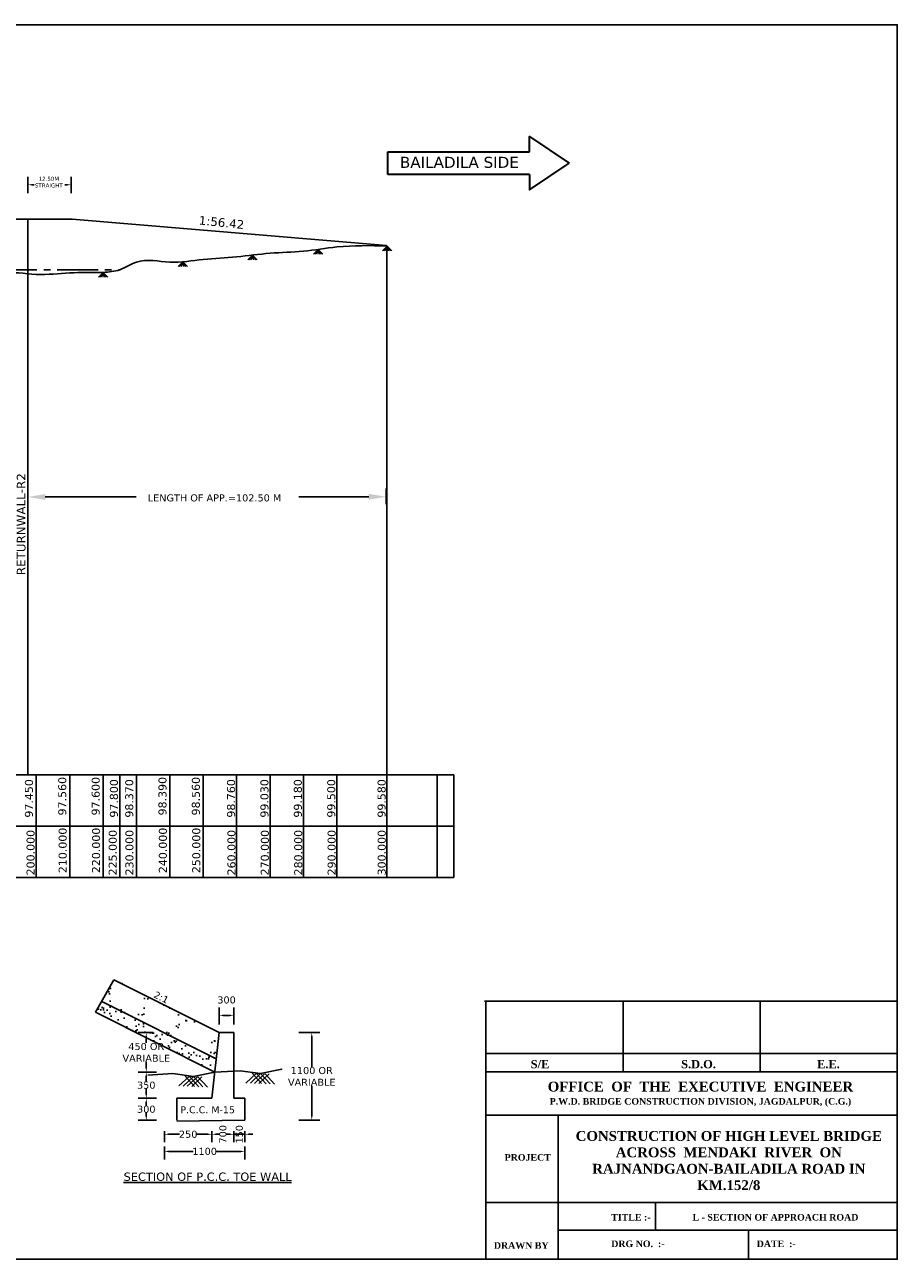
# Model space of a CAD drawing. Header units: feet. Extents: x -7746059455 to -3872629402, y -13315170765 to -6657188523.
# Tile 52 of 52: x -3872692801 to -3872660142, y -6657284339 to -6657238134. Entities that reach past the tile are written whole.
import ezdxf

# ---------------------------------------------------------------- set-up
doc = ezdxf.new("R2010")
doc.units = ezdxf.units.FT
doc.header["$MEASUREMENT"] = 0
doc.header["$PDMODE"] = 34
doc.header["$PDSIZE"] = 40
doc.linetypes.add('CENTER2', pattern=[28.575, 19.05, -3.175, 3.175, -3.175])
for name, color, linetype in [('CHAINAGE', 7, 'Continuous'), ('CHNGE', 7, 'Continuous'), ('GROUND_LVL', 114, 'Continuous'), ('TEX', 6, 'Continuous'), ('TEXT', 7, 'Continuous')]:
    doc.layers.add(name, color=color, linetype=linetype)
doc.layers.add('DIMENTION', color=7, linetype='Continuous', lineweight=9)
doc.styles.get("Standard").update_dxf_attribs({"font": 'verdana.ttf', "height": 264})
doc.dimstyles.new('Copy of ISO-25--------4', dxfattribs={"dimtxt": 200, "dimasz": 150, "dimexe": 300, "dimexo": 300, "dimgap": 0.02, "dimtad": 0, "dimtih": 1, "dimtoh": 1, "dimdec": 0, "dimlfac": 4, "dimdsep": 46, "dimtxsty": 'Standard', "dimcen": 150, "dimclrd": 1, "dimclre": 1, "dimclrt": 1, "dimadec": 0, "dimazin": 0, "dimtfac": 1, "dimtdec": 0, "dimtmove": 2, "dimatfit": 3, "dimfxl": 300, "dimarcsym": 0})
pattern_1 = [(142.5, (-3874726761.46, -6671008994.96), (15.313714, 468.411727), [0, -369.512685, 0, -413.270766, 0, -395.038232]), (172.5, (-3874726761.46, -6671008994.96), (-430.233515, 686.06498), [0, -199.34237, 0, -333.047618, 0, -127.627737]), (212.5, (-3874726462.45, -6671008994.96), (-757.04929, 1.375718), [0, -121.550225, 0, -437.580811, 0, -571.286059]), (222.5, (-3874726462.45, -6671008994.96), (-730.790733, 213.363325), [0, -60.775113, 0, -286.858532, 0, -328.185609])]

# ---------------------------------------------------------------- blocks, each defined once
blk = doc.blocks.new('*D110')
at = {"layer": 'Defpoints', "color": 0, "ltscale": 20, "transparency": 16777216}
for p in [(-3872685519.601777, -6657275209.049309), (-3872685519.601777, -6657275852.531771), (-3872684972.625762, -6657275852.531771)]:
    blk.add_point(p, dxfattribs=at)
at = {"layer": 'TEX', "color": 1, "lineweight": -2, "ltscale": 20, "transparency": 16777216}
for p, q in [((-3872685519.601777, -6657275552.531771), (-3872685519.601777, -6657274909.049309)), ((-3872684972.625762, -6657275552.531771), (-3872684972.625762, -6657274909.049309)), ((-3872685122.625762, -6657275209.049309), (-3872685369.601777, -6657275209.049309))]:
    blk.add_line(p, q, dxfattribs=at)
at = {"layer": 'TEX', "color": 1, "ltscale": 20, "transparency": 16777216}
for points in [[(-3872685369.601777, -6657275184.049309), (-3872685369.601777, -6657275234.049309), (-3872685519.601777, -6657275209.049309)], [(-3872685122.625762, -6657275184.049309), (-3872685122.625762, -6657275234.049309), (-3872684972.625762, -6657275209.049309)]]:
    blk.add_solid(points, dxfattribs=at)
at = {"layer": 'TEX', "color": 1, "ltscale": 20, "transparency": 16777216, "insert": (-3872685246.11377, -6657274634.046697), "char_height": 264, "attachment_point": 5}
blk.add_mtext('300', dxfattribs=at)
blk = doc.blocks.new('*D111')
at = {"layer": 'Defpoints', "color": 0, "ltscale": 20, "transparency": 16777216}
for p in [(-3872687570.761826, -6657277333.598602), (-3872688250.222424, -6657278313.923838), (-3872687570.761826, -6657278313.923838)]:
    blk.add_point(p, dxfattribs=at)
at = {"layer": 'TEX', "color": 1, "lineweight": -2, "ltscale": 20, "transparency": 16777216}
for p, q in [((-3872687870.761826, -6657277333.598602), (-3872688550.222424, -6657277333.598602)), ((-3872688250.222424, -6657277483.598602), (-3872688250.222424, -6657277686.244913)), ((-3872688250.222424, -6657278163.923838), (-3872688250.222424, -6657277961.277525)), ((-3872687870.761826, -6657278313.923838), (-3872688550.222424, -6657278313.923838))]:
    blk.add_line(p, q, dxfattribs=at)
at = {"layer": 'TEX', "color": 1, "ltscale": 20, "transparency": 16777216}
for points in [[(-3872688275.222424, -6657277483.598602), (-3872688225.222424, -6657277483.598602), (-3872688250.222424, -6657277333.598602)], [(-3872688275.222424, -6657278163.923838), (-3872688225.222424, -6657278163.923838), (-3872688250.222424, -6657278313.923838)]]:
    blk.add_solid(points, dxfattribs=at)
at = {"layer": 'TEX', "color": 1, "ltscale": 20, "transparency": 16777216, "insert": (-3872688250.222424, -6657277823.76122), "char_height": 264, "attachment_point": 5}
blk.add_mtext('350', dxfattribs=at)
blk = doc.blocks.new('*D112')
at = {"layer": 'Defpoints', "color": 0, "ltscale": 20, "transparency": 16777216}
for p in [(-3872687570.761826, -6657278313.923838), (-3872688250.222424, -6657279134.387857), (-3872687570.761826, -6657279134.387857)]:
    blk.add_point(p, dxfattribs=at)
at = {"layer": 'TEX', "color": 1, "lineweight": -2, "ltscale": 20, "transparency": 16777216}
for p, q in [((-3872687870.761826, -6657278313.923838), (-3872688550.222424, -6657278313.923838)), ((-3872688250.222424, -6657278463.923838), (-3872688250.222424, -6657278586.639542)), ((-3872687870.761826, -6657279134.387857), (-3872688550.222424, -6657279134.387857)), ((-3872688250.222424, -6657278984.387857), (-3872688250.222424, -6657278861.672153))]:
    blk.add_line(p, q, dxfattribs=at)
at = {"layer": 'TEX', "color": 1, "ltscale": 20, "transparency": 16777216}
for points in [[(-3872688275.222424, -6657278463.923838), (-3872688225.222424, -6657278463.923838), (-3872688250.222424, -6657278313.923838)], [(-3872688275.222424, -6657278984.387857), (-3872688225.222424, -6657278984.387857), (-3872688250.222424, -6657279134.387857)]]:
    blk.add_solid(points, dxfattribs=at)
at = {"layer": 'TEX', "color": 1, "ltscale": 20, "transparency": 16777216, "insert": (-3872688250.222423, -6657278724.155849), "char_height": 264, "attachment_point": 5}
blk.add_mtext('300', dxfattribs=at)
blk = doc.blocks.new('*D113')
at = {"layer": 'Defpoints', "color": 0, "ltscale": 20, "transparency": 16777216}
for p in [(-3872687570.761826, -6657279247.65555), (-3872685793.089783, -6657279247.65555), (-3872685793.089783, -6657279659.668653)]:
    blk.add_point(p, dxfattribs=at)
at = {"layer": 'TEX', "color": 1, "lineweight": -2, "ltscale": 20, "transparency": 16777216}
for p, q in [((-3872687570.761826, -6657279547.65555), (-3872687570.761826, -6657279959.668653)), ((-3872685793.089783, -6657279547.65555), (-3872685793.089783, -6657279959.668653)), ((-3872687420.761826, -6657279659.668653), (-3872687001.972668, -6657279659.668653)), ((-3872685943.089783, -6657279659.668653), (-3872686361.878941, -6657279659.668653))]:
    blk.add_line(p, q, dxfattribs=at)
at = {"layer": 'TEX', "color": 1, "ltscale": 20, "transparency": 16777216}
for points in [[(-3872687420.761826, -6657279634.668653), (-3872687420.761826, -6657279684.668653), (-3872687570.761826, -6657279659.668653)], [(-3872685943.089783, -6657279634.668653), (-3872685943.089783, -6657279684.668653), (-3872685793.089783, -6657279659.668653)]]:
    blk.add_solid(points, dxfattribs=at)
at = {"layer": 'TEX', "color": 1, "ltscale": 20, "transparency": 16777216, "insert": (-3872686681.925805, -6657279659.668653), "char_height": 264, "attachment_point": 5}
blk.add_mtext('250', dxfattribs=at)
blk = doc.blocks.new('*D114')
at = {"layer": 'Defpoints', "color": 0, "ltscale": 20, "transparency": 16777216}
for p in [(-3872685793.089783, -6657279247.65555), (-3872684972.625762, -6657279247.65555), (-3872684972.625762, -6657279659.668653)]:
    blk.add_point(p, dxfattribs=at)
at = {"layer": 'TEX', "color": 1, "lineweight": -2, "ltscale": 20, "transparency": 16777216}
for p, q in [((-3872685793.089783, -6657279547.65555), (-3872685793.089783, -6657279959.668653)), ((-3872684972.625762, -6657279547.65555), (-3872684972.625762, -6657279959.668653)), ((-3872685643.089783, -6657279659.668653), (-3872685520.285427, -6657279659.668653)), ((-3872685122.625762, -6657279659.668653), (-3872685245.430114, -6657279659.668653))]:
    blk.add_line(p, q, dxfattribs=at)
at = {"layer": 'TEX', "color": 1, "ltscale": 20, "transparency": 16777216}
for points in [[(-3872685643.089783, -6657279634.668653), (-3872685643.089783, -6657279684.668653), (-3872685793.089783, -6657279659.668653)], [(-3872685122.625762, -6657279634.668653), (-3872685122.625762, -6657279684.668653), (-3872684972.625762, -6657279659.668653)]]:
    blk.add_solid(points, dxfattribs=at)
at = {"layer": 'TEX', "color": 1, "ltscale": 20, "transparency": 16777216, "insert": (-3872685382.85777, -6657279659.668653), "char_height": 264, "attachment_point": 5, "rotation": 90}
blk.add_mtext('700', dxfattribs=at)
blk = doc.blocks.new('*D115')
at = {"layer": 'Defpoints', "color": 0, "ltscale": 20, "transparency": 16777216}
for p in [(-3872684972.625762, -6657279247.65555), (-3872684562.393751, -6657279247.65555), (-3872684562.393751, -6657279659.668653)]:
    blk.add_point(p, dxfattribs=at)
at = {"layer": 'TEX', "color": 1, "lineweight": -2, "ltscale": 20, "transparency": 16777216}
for p, q in [((-3872684972.625762, -6657279547.65555), (-3872684972.625762, -6657279959.668653)), ((-3872684562.393751, -6657279547.65555), (-3872684562.393751, -6657279959.668653)), ((-3872685122.625762, -6657279659.668653), (-3872685272.625762, -6657279659.668653)), ((-3872684972.625762, -6657279659.668653), (-3872684562.393751, -6657279659.668653)), ((-3872684412.393751, -6657279659.668653), (-3872684262.393751, -6657279659.668653))]:
    blk.add_line(p, q, dxfattribs=at)
at = {"layer": 'TEX', "color": 1, "ltscale": 20, "transparency": 16777216}
for points in [[(-3872685122.625762, -6657279634.668653), (-3872685122.625762, -6657279684.668653), (-3872684972.625762, -6657279659.668653)], [(-3872684412.393751, -6657279634.668653), (-3872684412.393751, -6657279684.668653), (-3872684562.393751, -6657279659.668653)]]:
    blk.add_solid(points, dxfattribs=at)
at = {"layer": 'TEX', "color": 1, "ltscale": 20, "transparency": 16777216, "insert": (-3872684767.509756, -6657279659.668653), "char_height": 264, "attachment_point": 5, "rotation": 90}
blk.add_mtext('150', dxfattribs=at)
blk = doc.blocks.new('*D116')
at = {"layer": 'Defpoints', "color": 0, "ltscale": 20, "transparency": 16777216}
for p in [(-3872688250.222424, -6657275855.060004), (-3872687686.69329, -6657275855.060004), (-3872687570.761826, -6657277333.598602)]:
    blk.add_point(p, dxfattribs=at)
at = {"layer": 'TEX', "color": 1, "lineweight": -2, "ltscale": 20, "transparency": 16777216}
for p, q in [((-3872687986.69329, -6657275855.060004), (-3872688550.222424, -6657275855.060004)), ((-3872688250.222424, -6657276005.060004), (-3872688250.222424, -6657276239.56115)), ((-3872688250.222424, -6657277183.598602), (-3872688250.222424, -6657276949.097456)), ((-3872687870.761826, -6657277333.598602), (-3872688550.222424, -6657277333.598602))]:
    blk.add_line(p, q, dxfattribs=at)
at = {"layer": 'TEX', "color": 1, "ltscale": 20, "transparency": 16777216}
for points in [[(-3872688275.222424, -6657276005.060004), (-3872688225.222424, -6657276005.060004), (-3872688250.222424, -6657275855.060004)], [(-3872688275.222424, -6657277183.598602), (-3872688225.222424, -6657277183.598602), (-3872688250.222424, -6657277333.598602)]]:
    blk.add_solid(points, dxfattribs=at)
at = {"layer": 'TEX', "color": 1, "ltscale": 20, "transparency": 16777216, "insert": (-3872688250.222423, -6657276594.329304), "char_height": 264, "attachment_point": 5}
blk.add_mtext('450 OR \\PVARIABLE', dxfattribs=at)
blk = doc.blocks.new('*D117')
at = {"layer": 'Defpoints', "color": 0, "ltscale": 20, "transparency": 16777216}
for p in [(-3872682834.849416, -6657275852.531771), (-3872682834.849416, -6657279134.387857), (-3872682056.988882, -6657279134.387857)]:
    blk.add_point(p, dxfattribs=at)
at = {"layer": 'TEX', "color": 1, "lineweight": -2, "ltscale": 20, "transparency": 16777216}
for p, q in [((-3872682534.849416, -6657275852.531771), (-3872681756.988882, -6657275852.531771)), ((-3872682056.988882, -6657276002.531771), (-3872682056.988882, -6657277138.691661)), ((-3872682056.988882, -6657278984.387857), (-3872682056.988882, -6657277848.227967)), ((-3872682534.849416, -6657279134.387857), (-3872681756.988882, -6657279134.387857))]:
    blk.add_line(p, q, dxfattribs=at)
at = {"layer": 'TEX', "color": 1, "ltscale": 20, "transparency": 16777216}
for points in [[(-3872682081.988882, -6657276002.531771), (-3872682031.988882, -6657276002.531771), (-3872682056.988882, -6657275852.531771)], [(-3872682081.988882, -6657278984.387857), (-3872682031.988882, -6657278984.387857), (-3872682056.988882, -6657279134.387857)]]:
    blk.add_solid(points, dxfattribs=at)
at = {"layer": 'TEX', "color": 1, "ltscale": 20, "transparency": 16777216, "insert": (-3872682056.988881, -6657277493.459815), "char_height": 264, "attachment_point": 5}
blk.add_mtext('1100 OR \\PVARIABLE', dxfattribs=at)
blk = doc.blocks.new('*D118')
at = {"layer": 'Defpoints', "color": 0, "ltscale": 20, "transparency": 16777216}
for p in [(-3872687570.761826, -6657279820.911789), (-3872684562.393751, -6657279820.911789), (-3872684562.393751, -6657280300.229092)]:
    blk.add_point(p, dxfattribs=at)
at = {"layer": 'TEX', "color": 1, "lineweight": -2, "ltscale": 20, "transparency": 16777216}
for p, q in [((-3872687570.761826, -6657280120.911789), (-3872687570.761826, -6657280600.229092)), ((-3872687420.761826, -6657280300.229092), (-3872686491.675021, -6657280300.229092)), ((-3872684712.393751, -6657280300.229092), (-3872685641.480556, -6657280300.229092)), ((-3872684562.393751, -6657280120.911789), (-3872684562.393751, -6657280600.229092))]:
    blk.add_line(p, q, dxfattribs=at)
at = {"layer": 'TEX', "color": 1, "ltscale": 20, "transparency": 16777216}
for points in [[(-3872687420.761826, -6657280275.229092), (-3872687420.761826, -6657280325.229092), (-3872687570.761826, -6657280300.229092)], [(-3872684712.393751, -6657280275.229092), (-3872684712.393751, -6657280325.229092), (-3872684562.393751, -6657280300.229092)]]:
    blk.add_solid(points, dxfattribs=at)
at = {"layer": 'TEX', "color": 1, "ltscale": 20, "transparency": 16777216, "insert": (-3872686066.577788, -6657280300.229092), "char_height": 264, "attachment_point": 5}
blk.add_mtext('1100', dxfattribs=at)

msp = doc.modelspace()

# ---------------------------------------------------------------- hatches: boundary and pattern name
at = {"layer": 'TEX', "ltscale": 20}
h = msp.add_hatch(dxfattribs=at)
h.set_pattern_fill('AR-SAND', color=256, scale=243.100451, style=0)
h.set_pattern_definition(pattern_1)
h.paths.add_polyline_path([(-3872689922.013148, -6657274682.727242), (-3872689461.307985, -6657273873.585616), (-3872685519.88269, -6657275855.059994), (-3872685629.404069, -6657276840.752391)])
h.paths.add_polyline_path([(-3872687166.287704, -6657275690.011867), (-3872687047.099465, -6657275443.861807, 0.4142135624), (-3872687174.061291, -6657275078.5235), (-3872687784.445401, -6657274782.969621, 0.4142135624), (-3872688149.783703, -6657274909.931446), (-3872688268.971942, -6657275156.081512, 0.4142135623), (-3872688142.010116, -6657275521.419811), (-3872687531.626003, -6657275816.973694, 0.4142135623)], flags=16)
h.paths.add_polyline_path([(-3872686867.197439, -6657276162.306924), (-3872686256.813326, -6657276457.860805, 0.4142135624), (-3872685891.475025, -6657276330.89898), (-3872685772.286786, -6657276084.748915, 0.4142135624), (-3872685899.248614, -6657275719.410614), (-3872686509.632724, -6657275423.85673, 0.4142135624), (-3872686874.971026, -6657275550.818554), (-3872686994.159263, -6657275796.968616, 0.4142135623)], flags=16)
h.paths.add_polyline_path([(-3872688451.222414, -6657275047.411005), (-3872688332.034178, -6657274801.260943, 0.4142135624), (-3872688458.996003, -6657274435.922641), (-3872689069.380113, -6657274140.368758, 0.4142135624), (-3872689434.718414, -6657274267.330585), (-3872689553.906652, -6657274513.480647, 0.4142135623), (-3872689426.944828, -6657274878.818951), (-3872688816.560718, -6657275174.372833, 0.4142135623)], flags=16)
h = msp.add_hatch(dxfattribs=at)
h.set_pattern_fill('AR-SAND', color=256, scale=243.100451, style=0)
h.set_pattern_definition(pattern_1)
h.paths.add_polyline_path([(-3872690152.36573, -6657275087.298056), (-3872689922.013148, -6657274682.727242), (-3872685629.404069, -6657276840.752391), (-3872685684.164756, -6657277333.598591)])

# ---------------------------------------------------------------- linework, layer by layer
at = {"ltscale": 20}
for p, q in [((-3872684272.176294, -6657246756.096302), (-3872684446.832932, -6657246930.554638)), ((-3872684272.176294, -6657246756.096302), (-3872684405.593838, -6657246930.554638)), ((-3872684272.176294, -6657246756.096302), (-3872684331.743748, -6657246930.554646)), ((-3872684272.176294, -6657246756.096302), (-3872684097.519655, -6657246930.554638)), ((-3872684272.176294, -6657246756.096302), (-3872684142.300938, -6657246930.554638)), ((-3872684272.176294, -6657246756.096302), (-3872684231.015566, -6657246930.554646)), ((-3872681817.362514, -6657246544.544672), (-3872681992.019152, -6657246719.003008)), ((-3872681817.362514, -6657246544.544672), (-3872681950.780058, -6657246719.003008)), ((-3872681817.362514, -6657246544.544672), (-3872681876.929968, -6657246719.003016)), ((-3872681817.362514, -6657246544.544672), (-3872681642.705875, -6657246719.003008)), ((-3872681817.362514, -6657246544.544672), (-3872681687.487158, -6657246719.003008)), ((-3872681817.362514, -6657246544.544672), (-3872681776.201786, -6657246719.003016)), ((-3872679235.409076, -6657246421.704901), (-3872679410.065713, -6657246596.163237)), ((-3872679235.409076, -6657246421.704901), (-3872679368.82662, -6657246596.163237)), ((-3872679235.409076, -6657246421.704901), (-3872679294.97653, -6657246596.163244)), ((-3872679235.409076, -6657246421.704901), (-3872679060.752437, -6657246596.163237)), ((-3872679235.409076, -6657246421.704901), (-3872679105.53372, -6657246596.163237)), ((-3872679235.409076, -6657246421.704901), (-3872679194.248348, -6657246596.163244)), ((-3872686885.128722, -6657247006.565996), (-3872687059.785359, -6657247181.024332)), ((-3872686885.128722, -6657247006.565996), (-3872687018.546266, -6657247181.024332)), ((-3872686885.128722, -6657247006.565996), (-3872686944.696176, -6657247181.02434)), ((-3872686885.128722, -6657247006.565996), (-3872686710.472083, -6657247181.024332)), ((-3872686885.128722, -6657247006.565996), (-3872686755.253366, -6657247181.024332)), ((-3872686885.128722, -6657247006.565996), (-3872686843.967994, -6657247181.02434)), ((-3872689867.126017, -6657247402.682201), (-3872690041.782654, -6657247577.140537)), ((-3872689867.126017, -6657247402.682201), (-3872690000.54356, -6657247577.140537)), ((-3872689867.126017, -6657247402.682201), (-3872689926.69347, -6657247577.140545)), ((-3872689867.126017, -6657247402.682201), (-3872689692.469378, -6657247577.140537)), ((-3872689867.126017, -6657247402.682201), (-3872689737.25066, -6657247577.140537)), ((-3872689867.126017, -6657247402.682201), (-3872689825.965288, -6657247577.140545))]:
    msp.add_line(p, q, dxfattribs=at)
at = {"layer": 'CHAINAGE', "color": 241}
for p, q in [((-3872692367.126016, -6657266202.682213), (-3872692367.126016, -6657270043.923842)), ((-3872691117.126016, -6657266202.682207), (-3872691117.126016, -6657270043.923837)), ((-3872689867.126016, -6657266202.682214), (-3872689867.126016, -6657270043.923843)), ((-3872689242.126016, -6657266202.682203), (-3872689242.126016, -6657270043.923833)), ((-3872688617.126016, -6657266202.682219), (-3872688617.126016, -6657270043.923848)), ((-3872687367.126016, -6657266202.682214), (-3872687367.126016, -6657270043.923843)), ((-3872686117.126016, -6657266202.682209), (-3872686117.126016, -6657270043.923839)), ((-3872684867.126016, -6657266202.68221), (-3872684867.126016, -6657270043.92384)), ((-3872683617.126016, -6657266202.682215), (-3872683617.126016, -6657270043.923844)), ((-3872682367.126016, -6657266202.682204), (-3872682367.126016, -6657270043.923834)), ((-3872681117.126015, -6657266202.682215), (-3872681117.126015, -6657270043.923844)), ((-3872679242.126015, -6657266202.682208), (-3872679242.126015, -6657270043.923838)), ((-3872677367.126015, -6657266202.68221), (-3872677367.126015, -6657270043.92384))]:
    msp.add_line(p, q, dxfattribs=at)
at = {"layer": 'CHAINAGE', "color": 3}
for p, q in [((-3872676742.126017, -6657266202.682206), (-3872687054.626017, -6657266202.682203)), ((-3872676742.126017, -6657266202.68221), (-3872676742.126017, -6657270043.92384)), ((-3872723268.864139, -6657268123.303022), (-3872687992.126017, -6657268123.30302)), ((-3872676742.126017, -6657268123.30302), (-3872687992.126017, -6657268123.30302)), ((-3872687054.626017, -6657270043.923838), (-3872676742.126017, -6657270043.923839))]:
    msp.add_line(p, q, dxfattribs=at)
for points in [[(-3872687992.126017, -6657270043.923838), (-3872723268.864139, -6657270043.923837), (-3872723268.864139, -6657266202.682208), (-3872687992.126017, -6657266202.682203)], [(-3872676742.126017, -6657266202.682204), (-3872687992.126017, -6657266202.682203)]]:
    msp.add_lwpolyline(points, dxfattribs=at)
at = {"layer": 'CHNGE', "color": 31}
msp.add_line((-3872687758.750986, -6657274795.241219), (-3872687758.750986, -6657274795.241219), dxfattribs=at)
at = {"layer": 'DIMENTION', "color": 5, "lineweight": 30, "ltscale": 20}
for p, q in [((-3872679211.148983, -6657242897.435565), (-3872673909.303787, -6657242897.435565)), ((-3872679211.148983, -6657243741.669545), (-3872679211.148983, -6657242897.435565)), ((-3872673909.303787, -6657243741.669545), (-3872679211.148983, -6657243741.669546))]:
    msp.add_line(p, q, dxfattribs=at)
for points in [[(-3872673909.303787, -6657242897.435565), (-3872673909.303787, -6657242324.407359), (-3872672421.148983, -6657243319.552557)], [(-3872673909.303787, -6657243741.669545), (-3872673909.303787, -6657244314.69775), (-3872672421.148983, -6657243319.552557)]]:
    msp.add_lwpolyline(points, dxfattribs=at)
at = {"layer": 'GROUND_LVL', "color": 4}
for p, q in [((-3872675587.717568, -6657274681.701772), (-3872660141.502815, -6657274681.701771)), ((-3872675537.717568, -6657284338.615329), (-3872675537.717568, -6657274681.701772)), ((-3872670405.645983, -6657274681.701772), (-3872670405.645986, -6657277319.417855)), ((-3872665273.574397, -6657274681.701772), (-3872665273.5744, -6657277319.417855)), ((-3872675537.717568, -6657276639.904791), (-3872660141.502815, -6657276639.904791)), ((-3872675537.717568, -6657277319.417855), (-3872660141.502815, -6657277319.417855)), ((-3872675537.717568, -6657278945.913788), (-3872660141.502815, -6657278945.913788)), ((-3872672835.176199, -6657278945.913788), (-3872672835.176199, -6657284338.615329)), ((-3872675537.717568, -6657282209.583363), (-3872660141.502815, -6657282209.583363)), ((-3872669186.502816, -6657282209.583363), (-3872669186.502816, -6657283248.615328)), ((-3872672835.176201, -6657283248.615328), (-3872660141.502815, -6657283248.615328)), ((-3872665707.215381, -6657283248.615328), (-3872665707.215381, -6657284338.615329))]:
    msp.add_line(p, q, dxfattribs=at)
at = {"layer": 'TEX', "color": 1, "ltscale": 20}
for p, q in [((-3872692679.626016, -6657244435.182206), (-3872692679.626016, -6657243823.92384)), ((-3872691060.444196, -6657244435.182203), (-3872691060.444196, -6657243823.923837)), ((-3872692529.626016, -6657244123.92384), (-3872692444.885848, -6657244123.92384)), ((-3872691210.444196, -6657244123.923837), (-3872691295.184363, -6657244123.923837))]:
    msp.add_line(p, q, dxfattribs=at)
at = {"layer": 'TEX', "color": 7, "ltscale": 20}
for p, q in [((-3872709987.126016, -6657245415.182205), (-3872691029.563375, -6657245415.182205)), ((-3872691029.563375, -6657245415.182205), (-3872679262.126015, -6657246393.235384)), ((-3872679242.126015, -6657266202.682204), (-3872679242.126015, -6657246412.682204))]:
    msp.add_line(p, q, dxfattribs=at)
at = {"layer": 'TEX', "ltscale": 20}
for p, q in [((-3872692679.626016, -6657266202.682225), (-3872692679.626016, -6657245415.420266)), ((-3872679272.737823, -6657255485.924457), (-3872679272.737823, -6657256073.533591)), ((-3872692029.626016, -6657255809.051246), (-3872688628.184083, -6657255809.051246)), ((-3872679922.737823, -6657255799.729024), (-3872682536.733995, -6657255799.729024)), ((-3872689461.307985, -6657273873.585626), (-3872690152.36573, -6657275087.298065)), ((-3872685519.88269, -6657275855.060004), (-3872689461.307985, -6657273873.585626)), ((-3872685629.404069, -6657276840.752405), (-3872689917.629408, -6657274684.931096)), ((-3872685684.164756, -6657277333.598602), (-3872690152.36573, -6657275087.298065)), ((-3872685519.601777, -6657275852.531771), (-3872685793.089783, -6657278313.923838)), ((-3872684972.625762, -6657275852.531771), (-3872685519.601777, -6657275852.531771)), ((-3872684972.625762, -6657275852.531771), (-3872684972.625762, -6657278313.923838)), ((-3872687031.384857, -6657277852.095369), (-3872686649.91681, -6657277492.441072)), ((-3872686865.165269, -6657277858.411713), (-3872686483.697227, -6657277498.757414)), ((-3872686445.867657, -6657277874.345025), (-3872686798.941296, -6657277486.778143)), ((-3872686716.140786, -6657277864.074643), (-3872686334.672746, -6657277504.420344)), ((-3872686279.648074, -6657277880.661366), (-3872686632.721712, -6657277493.094483)), ((-3872686549.921205, -6657277870.390986), (-3872686168.453164, -6657277510.736691)), ((-3872686130.623592, -6657277886.324294), (-3872686483.697227, -6657277498.757414)), ((-3872685964.404008, -6657277892.640644), (-3872686317.477646, -6657277505.073763)), ((-3872684518.069028, -6657277743.026583), (-3872684136.600981, -6657277383.37228)), ((-3872684351.84944, -6657277749.342922), (-3872683970.381398, -6657277389.688623)), ((-3872683932.551828, -6657277765.276237), (-3872684285.625466, -6657277377.709355)), ((-3872684202.824958, -6657277755.005853), (-3872683821.356915, -6657277395.351555)), ((-3872683766.332244, -6657277771.592577), (-3872684119.405881, -6657277384.025693)), ((-3872684036.605376, -6657277761.322197), (-3872683655.137334, -6657277401.667897)), ((-3872683617.307762, -6657277777.255504), (-3872683970.381398, -6657277389.688623)), ((-3872683451.088178, -6657277783.571852), (-3872683804.161816, -6657277396.00497)), ((-3872687104.164756, -6657278313.923838), (-3872687104.164756, -6657279134.387857)), ((-3872685793.089783, -6657278313.923838), (-3872687104.164756, -6657278313.923838)), ((-3872684972.625762, -6657278313.923838), (-3872684562.393751, -6657278313.923838)), ((-3872684562.393751, -6657278313.923838), (-3872684562.393751, -6657279134.387857)), ((-3872684562.393751, -6657279134.387857), (-3872687104.164756, -6657279163.923838))]:
    msp.add_line(p, q, dxfattribs=at)
at = {"layer": 'TEX', "linetype": 'CENTER2', "ltscale": 80}
msp.add_line((-3872709867.126019, -6657247302.682206), (-3872689242.126016, -6657247302.682203), dxfattribs=at)
at = {"layer": 'TEX', "color": 3, "ltscale": 20}
for p, q in [((-3872676742.126017, -6657266202.682208), (-3872677117.126017, -6657266202.682208)), ((-3872687992.126017, -6657270043.923838), (-3872687054.626017, -6657270043.923838))]:
    msp.add_line(p, q, dxfattribs=at)
at = {"layer": 'TEX', "color": 7, "ltscale": 20}
msp.add_lwpolyline([(-3872725691.502815, -6657238133.923838), (-3872660141.502815, -6657238133.923838), (-3872660141.502815, -6657284338.615335), (-3872725691.502815, -6657284338.615335)], close=True, dxfattribs=at)
at = {"layer": 'TEX', "ltscale": 20}
for points in [[(-3872683170.848927, -6657277224.529814), (-3872683170.848927, -6657277224.529814), (-3872683970.381398, -6657277389.688623), (-3872684737.131177, -6657277279.469851), (-3872685684.164756, -6657277333.598602)], [(-3872685684.164758, -6657277333.598602), (-3872685684.164758, -6657277333.598602), (-3872686483.697227, -6657277498.757414), (-3872687250.447006, -6657277388.538639), (-3872688197.480587, -6657277442.667393)]]:
    msp.add_lwpolyline(points, dxfattribs=at)
at = {"layer": 'TEX', "color": 7, "ltscale": 20}
msp.add_spline([(-3872717367.126016, -6657245767.682207), (-3872716117.126016, -6657245932.682207), (-3872714867.126016, -6657246167.682207), (-3872713617.126016, -6657246402.682207), (-3872712367.126016, -6657246767.682206), (-3872711117.126016, -6657246967.682206), (-3872709867.126016, -6657247302.682206), (-3872708617.126016, -6657247312.682206), (-3872707367.126016, -6657247327.682206), (-3872706117.126017, -6657247495.577665), (-3872704867.126016, -6657248947.682205), (-3872703617.126016, -6657249762.682205), (-3872702367.126016, -6657250822.682205), (-3872701117.126014, -6657250587.68221), (-3872699867.126016, -6657250332.682205), (-3872698617.126016, -6657250262.682205), (-3872697367.126016, -6657250887.682204), (-3872696138.864139, -6657250412.682211), (-3872694867.126016, -6657249237.682208), (-3872693617.126016, -6657247487.682204), (-3872692367.126016, -6657247477.682204), (-3872691117.126016, -6657247422.682207), (-3872689867.126016, -6657247402.682203), (-3872689242.126016, -6657247302.682203), (-3872688617.126016, -6657247017.682203), (-3872687367.126016, -6657247017.682203), (-3872686117.126016, -6657246922.682203), (-3872684867.126016, -6657246822.68221), (-3872683617.126016, -6657246687.682204), (-3872682367.126016, -6657246612.682204), (-3872681117.126015, -6657246452.682204), (-3872679242.126015, -6657246412.682204)], degree=3, dxfattribs=at)
at = {"layer": 'TEX', "color": 1, "ltscale": 20}
for points in [[(-3872692529.626016, -6657244098.92384), (-3872692529.626016, -6657244148.92384), (-3872692679.626016, -6657244123.92384)], [(-3872691210.444196, -6657244098.923837), (-3872691210.444196, -6657244148.923837), (-3872691060.444196, -6657244123.923837)]]:
    msp.add_solid(points, dxfattribs=at)
at = {"layer": 'TEX', "ltscale": 20}
for points in [[(-3872692029.626016, -6657255700.717913), (-3872692029.626016, -6657255917.384579), (-3872692679.626016, -6657255809.051246)], [(-3872679922.737823, -6657255691.395691), (-3872679922.737823, -6657255908.062357), (-3872679272.737823, -6657255799.729024)]]:
    msp.add_solid(points, dxfattribs=at)

# ---------------------------------------------------------------- texts
at = {"layer": 'CHAINAGE', "color": 241}
for s, p in [('97.450', (-3872692492.745833, -6657267809.372117)), ('97.560', (-3872691244.798493, -6657267726.184985)), ('97.600', (-3872689994.798493, -6657267726.184992)), ('97.800', (-3872689312.126016, -6657267809.372123)), ('98.370', (-3872688738.312821, -6657267809.372123)), ('98.390', (-3872687494.798493, -6657267726.184992)), ('98.560', (-3872686244.798493, -6657267726.184987)), ('98.760', (-3872684928.117474, -6657267809.372114)), ('99.030', (-3872683678.117474, -6657267809.372119)), ('99.180', (-3872682428.117474, -6657267809.372108)), ('99.500', (-3872681178.117473, -6657267809.372119)), ('99.580', (-3872679293.31282, -6657267809.372112))]:
    msp.add_text(s, height=300, rotation=90, dxfattribs=at).set_placement(p)
at = {"layer": 'CHAINAGE', "color": 241, "char_height": 300, "width": 1234.1875, "rotation": 90}
for s, insert, attachment_point in [('200.000', (-3872692731.21922, -6657269970.779588), 1), ('210.000', (-3872691224.499164, -6657269887.592455), 7), ('220.000', (-3872689974.499164, -6657269887.592462), 7), ('225.000', (-3872689656.906246, -6657269970.779578), 1), ('230.000', (-3872689031.906246, -6657269970.779593), 1), ('240.000', (-3872687474.499164, -6657269887.592462), 7), ('250.000', (-3872686224.499164, -6657269887.592457), 7), ('260.000', (-3872685213.449022, -6657269970.779585), 1), ('270.000', (-3872683963.449022, -6657269970.77959), 1), ('280.000', (-3872682713.449022, -6657269970.779579), 1), ('290.000', (-3872681463.449021, -6657269970.77959), 1), ('300.000', (-3872679588.644368, -6657269970.779583), 1)]:
    msp.add_mtext(s, dxfattribs=dict(at, insert=insert, attachment_point=attachment_point))
at = {"layer": 'CHNGE', "insert": (-3872687376.605564, -6657274547.670665), "char_height": 257.9890176, "width": 729.45674318, "attachment_point": 3, "rotation": 333.3099324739}
msp.add_mtext('2:1', dxfattribs=at)
at = {"layer": 'CHNGE', "insert": (-3872686974.629821, -6657278613.504979), "char_height": 257.9890176, "width": 17845.6610813, "attachment_point": 1}
msp.add_mtext('P.C.C. M-15', dxfattribs=at)
at = {"layer": 'TEX', "color": 1, "ltscale": 20, "insert": (-3872691897.215967, -6657244027.26932), "char_height": 150, "width": 1913.7329998, "attachment_point": 5}
msp.add_mtext('12.50M \\PSTRAIGHT', dxfattribs=at)
at = {"layer": 'TEX', "ltscale": 20, "insert": (-3872686264.451801, -6657245284.943747), "char_height": 324, "width": 1903.36098345, "attachment_point": 1, "rotation": 354.052581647}
msp.add_mtext('1:56.42', dxfattribs=at)
at = {"layer": 'TEX', "linetype": 'CENTER2', "ltscale": 80, "insert": (-3872693095.753715, -6657258735.666842), "char_height": 324, "width": 4090.00000286, "attachment_point": 1, "rotation": 90}
msp.add_mtext('RETURNWALL-R2', dxfattribs=at)
at = {"layer": 'TEX', "color": 3, "ltscale": 20, "insert": (-3872685697.012854, -6657255845.697274), "char_height": 264, "attachment_point": 5}
msp.add_mtext('\\A1;LENGTH OF APP.=102.50 M', dxfattribs=at)
at = {"layer": 'TEX'}
for s, insert, char_height, width, attachment_point in [('{\\fTimes New Roman|b1|i0|c0|p18;S/E}', (-3872673862.087618, -6657276882.247709), 306.735, 960.86103454, 1), ('{\\fTimes New Roman|b1|i0|c0|p18;S.D.O.}', (-3872668231.492241, -6657276882.247709), 306.735, 2132.5198752, 1), ('{\\fTimes New Roman|b1|i0|c0|p18;E.E.}', (-3872663145.279391, -6657276882.247709), 306.735, 2132.5198752, 1), ('{\\fTimes New Roman|b1|i0|c0|p18;OFFICE  OF  THE  EXECUTIVE  ENGINEER\\P\\H0.6667x;P.W.D. BRIDGE CONSTRUCTION DIVISION, JAGDALPUR, (C.G.)}', (-3872667510.307755, -6657277690.476313), 368.082, 18553.3695204, 2), ('{\\fTimes New Roman|b1|i0|c0|p18;CONSTRUCTION OF HIGH LEVEL BRIDGE\\PACROSS  MENDAKI  RIVER  ON RAJNANDGAON-BAILADILA ROAD IN KM.152/8     }', (-3872666448.419583, -6657280646.275067), 368.082, 12395.43709827, 5), ('{\\fTimes New Roman|b1|i0|c0|p18;PROJECT}', (-3872674838.133775, -6657280400.812955), 245.388, 3424.3650012, 1), ('{\\fTimes New Roman|b1|i0|c0|p18;TITLE :-}', (-3872670848.87475, -6657282642.317634), 245.388, 3424.3650012, 1), ('{\\fTimes New Roman|b1|i0|c0|p18;L - SECTION OF APPROACH ROAD}', (-3872667806.502816, -6657282642.317634), 245.388, 11041.9446852, 1), ('{\\fTimes New Roman|b1|i0|c0|p18;DRAWN BY}', (-3872675241.983582, -6657283698.851971), 245.388, 3424.3650012, 1), ('{\\fTimes New Roman|b1|i0|c0|p18;DRG NO.  :-  }', (-3872670848.87475, -6657283636.032832), 245.388, 9083.0122812, 1), ('{\\fTimes New Roman|b1|i0|c0|p18;DATE  :-    }', (-3872665404.570587, -6657283636.032832), 245.388, 3424.3650012, 1)]:
    msp.add_mtext(s, dxfattribs=dict(at, insert=insert, char_height=char_height, width=width, attachment_point=attachment_point))
at = {"layer": 'TEX', "ltscale": 20, "insert": (-3872685953.693935, -6657281092.38454), "char_height": 309.58682112, "width": 7473.7220027, "attachment_point": 2}
msp.add_mtext('{\\LSECTION OF P.C.C. TOE WALL}', dxfattribs=at)
at = {"layer": 'TEXT', "color": 191, "lineweight": 30, "insert": (-3872674305.757271, -6657243078.269041), "char_height": 412.776, "width": 5024.05047966, "attachment_point": 3}
msp.add_mtext('BAILADILA SIDE', dxfattribs=at)

# ---------------------------------------------------------------- dimensions: what is measured, and where the dimension line sits
at = {"layer": 'TEX', "ltscale": 20}
for base, p1, p2, text, picture, middle in [((-3872685519.601777, -6657275209.049309), (-3872684972.625762, -6657275852.531771), (-3872685519.601777, -6657275852.531771), '300', '*D110', (-3872685246.11377, -6657274634.046697)), ((-3872685793.089783, -6657279659.668653), (-3872687570.761826, -6657279247.65555), (-3872685793.089783, -6657279247.65555), '250', '*D113', (-3872686681.925805, -6657279659.668653)), ((-3872684562.393751, -6657280300.229092), (-3872687570.761826, -6657279820.911789), (-3872684562.393751, -6657279820.911789), '1100', '*D118', (-3872686066.577788, -6657280300.229092))]:
    dim = msp.add_linear_dim(base=base, p1=p1, p2=p2, text=text, dimstyle='Copy of ISO-25--------4', dxfattribs=at)
    dim.commit()
    dim.dimension.update_dxf_attribs({"geometry": picture, "text_midpoint": middle})
for base, p1, p2, text, picture, middle in [((-3872688250.222424, -6657275855.060004), (-3872687570.761826, -6657277333.598602), (-3872687686.69329, -6657275855.060004), '450 OR \\PVARIABLE', '*D116', (-3872688250.222423, -6657276594.329304)), ((-3872682056.988882, -6657279134.387857), (-3872682834.849416, -6657275852.531771), (-3872682834.849416, -6657279134.387857), '1100 OR \\PVARIABLE', '*D117', (-3872682056.988881, -6657277493.459815)), ((-3872688250.222424, -6657279134.387857), (-3872687570.761826, -6657278313.923838), (-3872687570.761826, -6657279134.387857), '300', '*D112', (-3872688250.222423, -6657278724.155849))]:
    dim = msp.add_linear_dim(base=base, p1=p1, p2=p2, angle=90, text=text, dimstyle='Copy of ISO-25--------4', dxfattribs=at)
    dim.commit()
    dim.dimension.update_dxf_attribs({"geometry": picture, "text_midpoint": middle})
dim = msp.add_linear_dim(base=(-3872688250.222424, -6657278313.923838), p1=(-3872687570.761826, -6657277333.598602), p2=(-3872687570.761826, -6657278313.923838), angle=90, text='350', dimstyle='Copy of ISO-25--------4', dxfattribs=at)
dim.commit()
dim.dimension.update_dxf_attribs({"geometry": '*D111', "text_midpoint": (-3872688250.222424, -6657277823.76122), "dimtype": 160})
for base, p1, p2, text, picture, middle in [((-3872684972.625762, -6657279659.668653), (-3872685793.089783, -6657279247.65555), (-3872684972.625762, -6657279247.65555), '700', '*D114', (-3872685382.85777, -6657279659.668653)), ((-3872684562.393751, -6657279659.668653), (-3872684972.625762, -6657279247.65555), (-3872684562.393751, -6657279247.65555), '150', '*D115', (-3872684767.509756, -6657279659.668653))]:
    dim = msp.add_linear_dim(base=base, p1=p1, p2=p2, text=text, dimstyle='Copy of ISO-25--------4', dxfattribs=at)
    dim.commit()
    dim.dimension.update_dxf_attribs({"geometry": picture, "text_midpoint": middle, "dimtype": 160, "text_rotation": 90})

doc.saveas('drawing.dxf')
